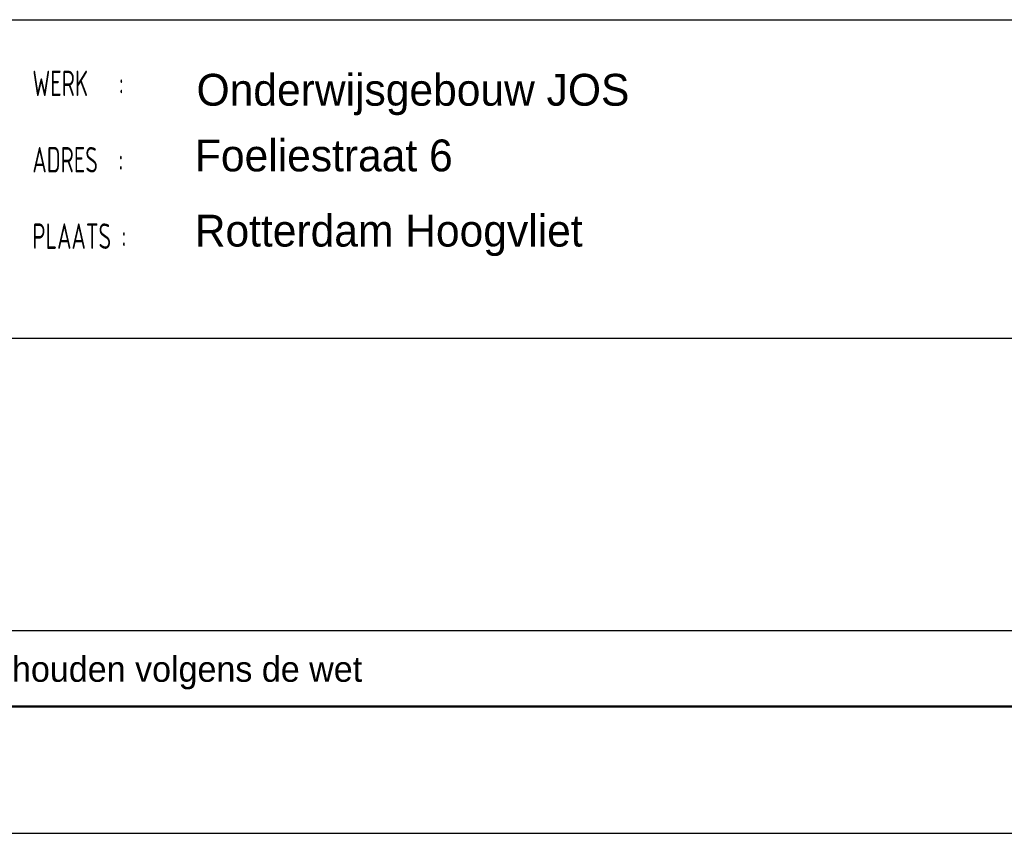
# Model space of a CAD drawing. Extents: x 0 to 86265, y 0 to 29700.
# Tile 4 of 42: x 25610 to 33346, y 0 to 6390. Entities that reach past the tile are written whole.
import ezdxf
from ezdxf.enums import TextEntityAlignment as Align

# ---------------------------------------------------------------- set-up
doc = ezdxf.new("R2010")
doc.units = 0
doc.header["$LTSCALE"] = 100
for name, color, linetype in [('00att025', 2, 'Continuous'), ('00att035', 3, 'Continuous'), ('00att050', 4, 'Continuous'), ('00kad025', 2, 'Continuous'), ('00kad070', 5, 'Continuous'), ('BL$2----', 7, 'Continuous'), ('BL$4----', 7, 'Continuous')]:
    doc.layers.add(name, color=color, linetype=linetype)
doc.styles.add('BURO-018', font='BUROFONT.shx', dxfattribs={"height": 180})
doc.styles.add('BURO-025', font='BUROFONT.shx', dxfattribs={"height": 250})
doc.styles.add('BURO-050', font='BUROFONT.shx', dxfattribs={"height": 500})
doc.styles.add('STYLE2', font='isocp2.shx', dxfattribs={"width": 0.7})

# ---------------------------------------------------------------- blocks, each defined once
blk = doc.blocks.new('A3-HOR')
at = {"layer": '00kad025', "linetype": 'Continuous'}
blk.add_line((0, 0), (420, 0), dxfattribs=at)
at = {"layer": '00kad070', "linetype": 'Continuous'}
blk.add_line((10, 10), (410, 10), dxfattribs=at)
blk = doc.blocks.new('STEMPEL GEERDIJK-NIEUW')
at = {"color": 5, "ltscale": 0.5}
for p, q in [((-209.9, 63.9), (-9.9, 63.9)), ((-209.9, 38.9), (-9.9, 38.9)), ((-9.9, 9.9), (-209.9, 9.9))]:
    blk.add_line(p, q, dxfattribs=at)
at = {"ltscale": 0.5}
blk.add_line((-84.9, 15.9), (-233.9, 15.9), dxfattribs=at)
at = {"ltscale": 0.5, "style": 'STYLE2', "width": 0.7}
for s, p in [('WERK   :', (-162.9, 57.9)), ('ADRES  :', (-162.9, 51.9)), ('PLAATS :', (-162.9, 45.9))]:
    blk.add_text(s, height=2, dxfattribs=at).set_placement(p)
at = {"color": 1, "ltscale": 0.5, "style": 'BURO-018'}
blk.add_text('OPMERKING :  Auteursrecht voorbehouden volgens de wet', height=2, dxfattribs=at).set_placement((-207.9, 11.9))
for tag, p in [('DIVERSEN', (-68.9, 28.9)), ('AANTALBLAD', (-22.9, 28.9))]:
    blk.add_attdef(tag, p, '', height=2, dxfattribs=at)
at = {"layer": '00att025', "color": 1, "linetype": 'Continuous', "style": 'BURO-018'}
for tag, p in [('WZ_GOEDC', (-230.84, 55.442)), ('WZ_GOEDB', (-225.315, 55.031)), ('WZ_GOEDA', (-218.863, 55.442)), ('WZ_INITSC', (-230.84, 40.332)), ('WZ_INITSB', (-224.737, 40.332)), ('WZ_INITSA', (-218.863, 40.332)), ('WZ_DATUMC', (-230.84, 17.774)), ('WZ_DATUMB', (-224.737, 17.774)), ('WZ_DATUMA', (-218.863, 17.774)), ('WZ_CODEC', (-230.84, 10.751)), ('WZ_CODEB', (-224.737, 10.751)), ('WZ_CODEA', (-218.863, 10.751))]:
    blk.add_attdef(tag, text='', height=1.8, rotation=90, dxfattribs=at).set_placement(p, align=Align.MIDDLE_LEFT)
at = {"layer": '00att025', "color": 1, "linetype": 'Continuous'}
for tag, p, height, style in [('TKSCHAAL', (-194.804, 59.901), 2, 'BURO-018'), ('PRDATUM', (-199.225, 49.917), 1.8, 'BURO-018'), ('PRPRLEID', (-179.438, 45.409), 1.8, 'BURO-018'), ('PROPDRGVR1', (-191.434, 32.851), 2.2, 'BURO-025'), ('TK1OMSCHR', (-191.287, 27.025), 2.2, 'BURO-025'), ('TK2OMSCHR', (-191.169, 20.919), 2.2, 'BURO-025'), ('TKFILE', (-63.112, 11.291), 2, 'BURO-018')]:
    blk.add_attdef(tag, p, '', height=height, dxfattribs=dict(at, style=style))
at = {"layer": '00att025', "color": 2, "linetype": 'Continuous'}
for tag, p, height, style in [('PRVRIJ5', (-150.129, 51.989), 2.5, 'BURO-025'), ('PRVRIJ6', (-150.142, 46.083), 2.5, 'BURO-025'), ('PRNUMMER', (-70.447, 33.854), 3.5, 'BURO-050'), ('TKFORMAAT', (-82.528, 17.509), 4, 'BURO-025')]:
    blk.add_attdef(tag, p, '', height=height, dxfattribs=dict(at, style=style))
at = {"layer": '00att025', "color": 1, "linetype": 'Continuous', "style": 'BURO-018'}
blk.add_attdef('TKINIT', text='', height=1.8, dxfattribs=at).set_placement((-179.711, 50.878), align=Align.MIDDLE_LEFT)
at = {"layer": '00att025', "color": 3, "linetype": 'Continuous', "ltscale": 25, "style": 'BURO-025'}
blk.add_attdef('TKFASE', text='', height=4, dxfattribs=at).set_placement((-71.405, 19.481), align=Align.MIDDLE_LEFT)
at = {"layer": '00att035', "color": 2, "linetype": 'Continuous', "style": 'BURO-025'}
blk.add_attdef('PROMSCHR', (-149.998, 57.146), '', height=2.5, dxfattribs=at)
at = {"layer": '00att050', "color": 2, "linetype": 'Continuous', "style": 'BURO-025'}
blk.add_attdef('TKTEKNR', text='', height=4, dxfattribs=at).set_placement((-19.639, 19.603), align=Align.MIDDLE_LEFT)

msp = doc.modelspace()

# ---------------------------------------------------------------- block references
at = {"layer": 'BL$2----', "xscale": 100, "yscale": 100}
msp.add_blockref('A3-HOR', (0, 0), dxfattribs=at)
at = {"layer": 'BL$4----'}
ref = msp.add_blockref('STEMPEL GEERDIJK-NIEUW', (42000, 0), dxfattribs=dict(at, xscale=100, yscale=100))
ref.add_attrib('PROMSCHR', 'Onderwijsgebouw JOS', (27000.2, 5714.6), dxfattribs={"layer": '00att035', "color": 2, "linetype": 'Continuous', "height": 250, "style": 'BURO-025'})
ref.add_attrib('PRVRIJ5', 'Foeliestraat 6', (26987.1, 5198.9), dxfattribs={"layer": '00att025', "color": 2, "linetype": 'Continuous', "height": 250, "style": 'BURO-025'})
ref.add_attrib('PRVRIJ6', 'Rotterdam Hoogvliet', (26985.8, 4608.3), dxfattribs={"layer": '00att025', "color": 2, "linetype": 'Continuous', "height": 250, "style": 'BURO-025'})

doc.saveas('drawing.dxf')
